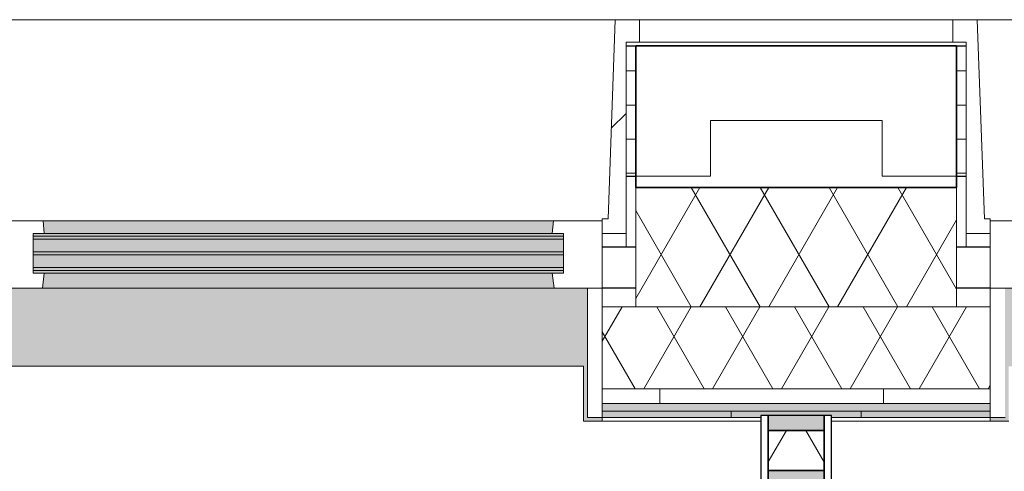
# Model space of a CAD drawing. Extents: x 3176 to 58266, y 1852 to 38199.
# Tile 55 of 256: x 12642 to 13962, y 36007 to 36613. Entities that reach past the tile are written whole.
import ezdxf

# ---------------------------------------------------------------- set-up
doc = ezdxf.new("R2010")
doc.units = 0
doc.header["$LTSCALE"] = 50
doc.layers.get('0').update_dxf_attribs({"linetype": 'CONTINUOUS'})
for name, color, linetype, lineweight in [('Onderlegger 1e verdieping$0$A-DETL-MBND', 8, 'CONTINUOUS', 18), ('Onderlegger 1e verdieping$0$A-GLAZ', 8, 'CONTINUOUS', 25), ('Onderlegger 1e verdieping$0$A-WALL', 8, 'CONTINUOUS', 25), ('Onderlegger 1e verdieping$0$A-WALL-PATT', 8, 'CONTINUOUS', 50), ('Onderlegger 1e verdieping$0$I-WALL', 8, 'CONTINUOUS', 25)]:
    doc.layers.add(name, color=color, linetype=linetype, lineweight=lineweight)
pattern_1 = [(0, (4516.597, 40108.085), (0, 45.688), []), (90, (4516.6, 40108.08), (-105, 45.688), [45.688, -45.688])]
pattern_2 = [(225, (12766.6, 36403.2), (212.132, -212.132), [])]

# ---------------------------------------------------------------- blocks, each defined once
blk = doc.blocks.new('Onderlegger 1e verdieping$0$22_KA_systeempanel_dicht - staal-V113-Plotview 1e Verdieping - schaal 1 op 100')
at = {"layer": 'Onderlegger 1e verdieping$0$A-GLAZ', "lineweight": 18}
h = blk.add_hatch(color=256, dxfattribs=at)
h.paths.add_polyline_path([(-47, -37.5), (-27, -37.5), (-27, 37.5), (-47, 37.5)], flags=0)
h.paths.add_polyline_path([(27, -37.5), (47, -37.5), (47, 37.5), (27, 37.5)], flags=0)
h = blk.add_hatch(dxfattribs=at)
h.set_pattern_fill('FP_141', color=256, style=0, pattern_type=2)
h.set_pattern_definition([(330, (-36035.2, 13683.26), (60, 103.92305), []), (30, (-36035.2, 13683.26), (-60, 103.92305), [])])
h.paths.add_polyline_path([(-27, -37.5), (27, -37.5), (27, 37.5), (-27, 37.5)], flags=0)
at = {"layer": 'Onderlegger 1e verdieping$0$A-GLAZ'}
for p, q in [((47, 47.5), (-47, 47.5)), ((-47, 47.5), (-47, 37.5)), ((47, 37.5), (47, 47.5)), ((-47, 37.5), (47, 37.5)), ((-27, 37.5), (-47, 37.5)), ((-47, 37.5), (-47, -37.5)), ((27, 37.5), (-27, 37.5)), ((-27, 37.5), (-27, -37.5)), ((-27, -37.5), (-27, 37.5)), ((27, -37.5), (27, 37.5)), ((47, 37.5), (27, 37.5)), ((27, 37.5), (27, -37.5)), ((47, -37.5), (47, 37.5)), ((47, -37.5), (-47, -37.5)), ((-47, -37.5), (-47, -47.5)), ((-47, -37.5), (-27, -37.5)), ((-27, -37.5), (27, -37.5)), ((27, -37.5), (47, -37.5)), ((47, -47.5), (47, -37.5)), ((-47, -47.5), (47, -47.5))]:
    blk.add_line(p, q, dxfattribs=at)
blk = doc.blocks.new('Onderlegger 1e verdieping$0$31_KA_Houten kozijn metselwerkgevel met draaiend deel verdieping - 31_KA_Houten kozijn metselwerkgevel met draaiend deel verdieping-V182-Plotview 1e Verdieping - schaal 1 op 100')
at = {"layer": 'Onderlegger 1e verdieping$0$A-GLAZ'}
blk.add_hatch(color=256, dxfattribs=at).paths.add_polyline_path([(631.5, 328.5), (631.5, 255), (-631.5, 255), (-631.5, 328.5), (-656.5, 328.5), (-656.5, 323.5), (-636.5, 323.5), (-636.5, 150), (143, 150), (143, 166), (607, 166), (607, 150), (636.5, 150), (636.5, 323.5), (656.5, 323.5), (656.5, 328.5), (636.5, 328.5)], flags=0)
at = {"layer": 'Onderlegger 1e verdieping$0$A-GLAZ', "lineweight": 18}
h = blk.add_hatch(dxfattribs=at)
h.set_pattern_fill('FP_259', color=256, style=0, pattern_type=2)
h.set_pattern_definition([(225, (14599.93, 36403.2), (212.132, -212.132), [])])
h.paths.add_polyline_path([(656.5, 76.9), (656.5, 56.9), (664.2, 56.9), (673.9, -210.1), (706.5, -210.1), (706.5, -180.1), (688.5, -180.1), (688.5, 76.9)], flags=0)
for p, q in [((656.5, 323.5), (636.5, 323.5)), ((656.5, 328.5), (656.5, 323.5)), ((656.5, 150), (656.5, 323.5)), ((656.5, 150), (607, 150)), ((636.5, 150), (656.5, 150)), ((656.5, 60), (656.5, 150)), ((688.5, 76.9), (688.5, 94.9)), ((656.5, 76.9), (688.5, 76.9)), ((656.5, 56.9), (656.5, 76.9)), ((688.5, 76.9), (688.5, -180.1)), ((591.1, 60), (656.5, 60)), ((664.2, 56.9), (656.5, 56.9)), ((673.9, -210.1), (664.2, 56.9)), ((688.5, -180.1), (706.5, -180.1)), ((706.5, -180.1), (706.5, -210.1)), ((673.9, -210.1), (-673.9, -210.1)), ((706.5, -210.1), (673.9, -210.1))]:
    blk.add_line(p, q, dxfattribs=at)
blk = doc.blocks.new('Onderlegger 1e verdieping$0$31_KA_Houten kozijn metselwerkgevel met draaiend deel verdieping - 31_KA_Houten kozijn metselwerkgevel met draaiend deel verdieping-V183-Plotview 1e Verdieping - schaal 1 op 100')
at = {"layer": 'Onderlegger 1e verdieping$0$A-GLAZ'}
blk.add_hatch(color=256, dxfattribs=at).paths.add_polyline_path([(631.5, 328.5), (631.5, 255), (-631.5, 255), (-631.5, 328.5), (-656.5, 328.5), (-656.5, 323.5), (-636.5, 323.5), (-636.5, 150), (143, 150), (143, 166), (607, 166), (607, 150), (636.5, 150), (636.5, 323.5), (656.5, 323.5), (656.5, 328.5), (636.5, 328.5)], flags=0)
at = {"layer": 'Onderlegger 1e verdieping$0$A-GLAZ', "lineweight": 18}
h = blk.add_hatch(dxfattribs=at)
h.set_pattern_fill('FP_260', color=256, style=0, pattern_type=2)
h.set_pattern_definition(pattern_2)
h.paths.add_polyline_path([(607, 150), (591.8, 150), (589.5, 129.8), (604.5, 129.8), (604.5, 77), (589.5, 77), (591.1, 60), (656.5, 60), (656.5, 150)], flags=0)
h.paths.add_polyline_path([(-656.5, 150), (-656.5, 60), (-591.1, 60), (-589.5, 77), (-604.5, 77), (-604.5, 129.8), (-589.5, 129.8), (-591.8, 150)], flags=0)
at = {"layer": 'Onderlegger 1e verdieping$0$A-GLAZ'}
h = blk.add_hatch(color=256, dxfattribs=at)
h.paths.add_polyline_path([(170, 150), (152.5, 150), (152.5, 129.8), (170, 129.8), (170, 145.8)], flags=0)
h.paths.add_polyline_path([(-591.8, 150), (-589.5, 129.8), (92, 129.8), (94.3, 150), (-589.5, 150)], flags=0)
h.paths.add_polyline_path([(591.8, 150), (580, 150), (580, 129.8), (589.5, 129.8), (591.3, 145.8)], flags=0)
h = blk.add_hatch(color=256, dxfattribs=at)
h.paths.add_polyline_path([(92, 129.8), (-604.5, 129.8), (-604.5, 126.3), (107, 126.3), (107, 129.8), (94.3, 129.8)], flags=0)
h.paths.add_polyline_path([(604.5, 129.8), (580, 129.8), (580, 99), (569.5, 99), (567.9, 77), (604.5, 77)], flags=0)
h.paths.add_polyline_path([(170, 129.8), (152.5, 129.8), (152.5, 114), (165, 114), (165, 99), (170, 99), (170, 126.3)], flags=0)
h.paths.add_polyline_path([(-311, 122.3), (-604.5, 122.3), (-604.5, 105.3), (107, 105.3), (107, 122.3), (-44.4, 122.3)], flags=0)
h.paths.add_polyline_path([(-311, 101.3), (-604.5, 101.3), (-604.5, 84.3), (107, 84.3), (107, 101.3), (-44.4, 101.3)], flags=0)
h.paths.add_polyline_path([(174, 99), (174, 77), (182.1, 77), (180.5, 99)], flags=0)
h.paths.add_polyline_path([(-594.4, 80.3), (-604.5, 80.3), (-604.5, 77), (107, 77), (107, 80.3), (-591.8, 80.3)], flags=0)
at = {"layer": 'Onderlegger 1e verdieping$0$A-GLAZ', "lineweight": 18}
h = blk.add_hatch(dxfattribs=at)
h.set_pattern_fill('FP_260', color=256, style=0, pattern_type=2)
h.set_pattern_definition(pattern_2)
h.paths.add_polyline_path([(-656.5, 76.9), (-688.5, 76.9), (-688.5, -180.1), (-706.5, -180.1), (-706.5, -210.1), (-673.9, -210.1), (-664.2, 56.9), (-656.5, 56.9)], flags=0)
at = {"layer": 'Onderlegger 1e verdieping$0$A-GLAZ'}
h = blk.add_hatch(color=256, dxfattribs=at)
h.paths.add_polyline_path([(589.5, 77), (174, 77), (174, 60), (591.1, 60)], flags=0)
h.paths.add_polyline_path([(92, 77), (-589.5, 77), (-591.1, 60), (93.6, 60), (93.1, 65.7)], flags=0)
at = {"layer": 'Onderlegger 1e verdieping$0$A-GLAZ', "lineweight": 18}
for p, q in [((-656.5, 323.5), (-656.5, 328.5)), ((-636.5, 323.5), (-656.5, 323.5)), ((-656.5, 323.5), (-656.5, 150)), ((-636.5, 150), (-636.5, 323.5)), ((-656.5, 150), (-636.5, 150)), ((-591.8, 150), (-656.5, 150)), ((-656.5, 150), (-656.5, 60)), ((94.3, 150), (-591.8, 150)), ((-589.5, 129.8), (-591.8, 150)), ((94.3, 150), (92, 129.8)), ((143, 150), (94.3, 150)), ((-604.5, 126.3), (-604.5, 129.8)), ((-604.5, 129.8), (-589.5, 129.8)), ((-604.5, 105.3), (-604.5, 122.3)), ((-589.5, 129.8), (92, 129.8)), ((92, 129.8), (107, 129.8)), ((107, 129.8), (107, 126.3)), ((107, 122.3), (107, 105.3)), ((-688.5, 94.9), (-688.5, 76.9)), ((-604.5, 84.3), (-604.5, 101.3)), ((107, 101.3), (107, 84.3)), ((-604.5, 77), (-604.5, 80.3)), ((107, 80.3), (107, 77)), ((-656.5, 76.9), (-688.5, 76.9)), ((-688.5, 76.9), (-688.5, -180.1)), ((-656.5, 56.9), (-656.5, 76.9)), ((-589.5, 77), (-604.5, 77)), ((-591.1, 60), (-589.5, 77)), ((92, 77), (-589.5, 77)), ((107, 77), (92, 77)), ((92, 77), (93.6, 60)), ((-673.9, -210.1), (-664.2, 56.9)), ((-664.2, 56.9), (-656.5, 56.9)), ((-656.5, 60), (-591.1, 60)), ((-591.1, 60), (93.6, 60)), ((93.6, 60), (174, 60)), ((-688.5, -180.1), (-706.5, -180.1)), ((-706.5, -180.1), (-706.5, -210.1)), ((-706.5, -210.1), (-673.9, -210.1)), ((673.9, -210.1), (-673.9, -210.1))]:
    blk.add_line(p, q, dxfattribs=at)
blk = doc.blocks.new('Onderlegger 1e verdieping$0$31_KA_Houten kozijn metselwerkgevel triple glas - Type-9950171-Plotview 1e Verdieping - schaal 1 op 100')
at = {"layer": 'Onderlegger 1e verdieping$0$A-GLAZ'}
for points in [[(64.3, 0), (0, 0), (0, -4), (711.5, -4), (711.5, 0), (330.9, 0)], [(711.5, -21), (0, -21), (0, -25), (711.5, -25)], [(597.4, -42), (0, -42), (0, -46), (711.5, -46), (711.5, -42)]]:
    blk.add_hatch(color=256, dxfattribs=at).paths.add_polyline_path(points, flags=0)
at = {"layer": 'Onderlegger 1e verdieping$0$A-GLAZ', "lineweight": 18}
for p, q in [((711.5, 0), (0, 0)), ((0, 0), (0, -4)), ((711.5, -4), (711.5, 0)), ((0, -4), (711.5, -4)), ((711.5, -21), (0, -21)), ((0, -21), (0, -25)), ((0, -25), (711.5, -25)), ((711.5, -25), (711.5, -21)), ((711.5, -42), (0, -42)), ((0, -42), (0, -46)), ((0, -46), (711.5, -46)), ((711.5, -46), (711.5, -42))]:
    blk.add_line(p, q, dxfattribs=at)
blk = doc.blocks.new('Onderlegger 1e verdieping$0$31_KA_Dubbel houten kozijn metselwerkgevel met draaiend deel begane grond - 31_KA_Dubbel houten kozijn metselwerkgevel met draaiend deel begane grond-V275-Plotview 1e Verdieping - schaal 1 op 100')
at = {"layer": 'Onderlegger 1e verdieping$0$A-DETL-MBND'}
for points in [[(-952.2, 323.6), (-1125, 323.5), (-1125, 315), (-952.2, 315), (-952.2, 323.5)], [(-792.3, 323.6), (-817.3, 323.6), (-817.3, 321), (-912.3, 321), (-912.3, 323.6), (-952.2, 323.6), (-952.2, 315), (-777.8, 315), (-777.8, 323.6)], [(-604.7, 323.6), (-777.5, 323.5), (-777.5, 315), (-604.7, 315), (-604.7, 323.5)]]:
    blk.add_hatch(color=256, dxfattribs=at).paths.add_polyline_path(points, flags=0)
for p, q in [((-1125, 323.6), (-952.2, 323.6)), ((-952.2, 323.6), (-912.3, 323.6)), ((-952.2, 315), (-952.2, 323.6)), ((-817.3, 323.6), (-777.8, 323.6)), ((-777.8, 323.6), (-777.8, 315)), ((-777.5, 323.6), (-604.7, 323.6)), ((-777.5, 315), (-777.5, 323.6)), ((-636.7, -179.9), (-1093, -179.9)), ((-654.6, -209.9), (-1075.1, -209.9)), ((-654.6, -210), (-1075.1, -210))]:
    blk.add_line(p, q, dxfattribs=at)
blk = doc.blocks.new('Onderlegger 1e verdieping$0$vensterbank tweede verdieping1 - vensterbank tweede verdieping-12034844-Plotview 1e Verdieping - schaal 1 op 100')
at = {"layer": 'Onderlegger 1e verdieping$0$A-GLAZ', "lineweight": 18}
for p, q in [((13398.1, 36148.2), (12135.1, 36148.2)), ((13398.1, 36074.7), (13398.1, 36148.2)), ((13635.8, 36074.7), (13398.1, 36074.7)), ((13968.4, 36074.7), (13730.8, 36074.7))]:
    blk.add_line(p, q, dxfattribs=at)
blk = doc.blocks.new('Onderlegger 1e verdieping')
at = {"layer": 'Onderlegger 1e verdieping$0$A-WALL-PATT', "lineweight": 18}
h = blk.add_hatch(dxfattribs=at)
h.set_pattern_fill('FP_2', color=256, angle=45, style=0, pattern_type=2)
h.set_pattern_definition([(45, (400, -4e-13), (-565.685, 565.685), []), (45, (600, -6e-13), (-565.685, 565.685), [])])
h.paths.add_polyline_path([(4731.8, 36403.2), (4731.8, 36578.2), (4516.6, 36578.2), (4516.6, 36478.2), (4631.8, 36478.2), (4631.8, 36403.2)], flags=0)
h.paths.add_polyline_path([(6146.4, 36403.2), (6234.8, 36403.2), (6234.8, 36478.2), (6465.1, 36478.2), (6465.1, 36403.2), (6565.1, 36403.2), (6565.1, 36578.2), (6134.8, 36578.2), (6134.8, 36403.2)], flags=0)
h.paths.add_polyline_path([(8012.5, 36403.2), (8068.1, 36403.2), (8068.1, 36478.2), (8298.4, 36478.2), (8298.4, 36403.2), (8398.4, 36403.2), (8398.4, 36578.2), (7968.1, 36578.2), (7968.1, 36403.2)], flags=0)
h.paths.add_polyline_path([(9878.6, 36403.2), (9901.4, 36403.2), (9901.4, 36478.2), (10131.8, 36478.2), (10131.8, 36403.2), (10231.8, 36403.2), (10231.8, 36578.2), (9801.4, 36578.2), (9801.4, 36403.2)], flags=0)
h.paths.add_polyline_path([(11634.8, 36403.2), (11734.8, 36403.2), (11734.8, 36478.2), (11965.1, 36478.2), (11965.1, 36403.2), (12065.1, 36403.2), (12065.1, 36578.2), (11634.8, 36578.2)], flags=0)
h.paths.add_polyline_path([(13568.1, 36403.2), (13568.1, 36478.2), (13798.4, 36478.2), (13798.4, 36403.2), (13898.4, 36403.2), (13898.4, 36578.2), (13468.1, 36578.2), (13468.1, 36403.2)], flags=0)
h.paths.add_polyline_path([(15631.8, 36403.2), (15731.8, 36403.2), (15731.8, 36578.2), (15301.4, 36578.2), (15301.4, 36403.2), (15401.4, 36403.2), (15401.4, 36478.2), (15631.8, 36478.2)], flags=0)
h.paths.add_polyline_path([(17465.1, 36403.2), (17565.1, 36403.2), (17565.1, 36578.2), (17134.8, 36578.2), (17134.8, 36403.2), (17234.8, 36403.2), (17234.8, 36478.2), (17465.1, 36478.2)], flags=0)
h.paths.add_polyline_path([(19068.1, 36403.2), (19068.1, 36478.2), (19642.3, 36478.2), (19642.3, 36578.2), (18968.1, 36578.2), (18968.1, 36403.2)], flags=0)
h.paths.add_polyline_path([(19742.3, 36478.2), (21286.6, 36478.2), (21286.6, 36578.2), (19742.3, 36578.2), (19742.3, 36508.6)], flags=0)
h = blk.add_hatch(dxfattribs=at)
h.set_pattern_fill('FP_4', color=256, style=0, pattern_type=2)
h.set_pattern_definition(pattern_1)
h.paths.add_polyline_path([(12065.1, 36403.2), (12078.1, 36403.2), (12078.1, 36578.2), (12065.1, 36578.2), (12065.1, 36478.2)], flags=0)
h.paths.add_polyline_path([(13455.1, 36403.2), (13468.1, 36403.2), (13468.1, 36578.2), (13455.1, 36578.2), (13455.1, 36478.2)], flags=0)
h = blk.add_hatch(dxfattribs=at)
h.set_pattern_fill('FP_4', color=256, style=0, pattern_type=2)
h.set_pattern_definition(pattern_1)
h.paths.add_polyline_path([(13911.4, 36403.2), (13911.4, 36578.2), (13898.4, 36578.2), (13898.4, 36403.2)], flags=0)
h.paths.add_polyline_path([(15288.4, 36403.2), (15301.4, 36403.2), (15301.4, 36578.2), (15288.4, 36578.2), (15288.4, 36478.2)], flags=0)
h = blk.add_hatch(dxfattribs=at)
h.set_pattern_fill('FP_3', color=256, angle=60, style=0, pattern_type=2)
h.set_pattern_definition([(240, (12901.59, 36538.2), (46.182, -80.0104), []), (300, (12809.19, 36538.2), (92.382, -0.0104), [])])
h.paths.add_polyline_path([(4516.6, 36228.2), (4731.8, 36228.2), (4731.8, 36388.2), (4516.6, 36388.2)], flags=0)
h.paths.add_polyline_path([(6565.1, 36228.2), (6565.1, 36388.2), (6134.8, 36388.2), (6134.8, 36228.2), (6413, 36228.2)], flags=0)
h.paths.add_polyline_path([(7968.1, 36228.2), (8398.4, 36228.2), (8398.4, 36388.2), (7968.1, 36388.2), (7968.1, 36374.5)], flags=0)
h.paths.add_polyline_path([(10145.2, 36228.2), (10231.8, 36228.2), (10231.8, 36388.2), (9801.4, 36388.2), (9801.4, 36228.2), (9878.6, 36228.2)], flags=0)
h.paths.add_polyline_path([(11634.8, 36228.2), (12065.1, 36228.2), (12065.1, 36388.2), (11634.8, 36388.2), (11634.8, 36374.5)], flags=0)
h.paths.add_polyline_path([(13610.8, 36228.2), (13898.4, 36228.2), (13898.4, 36388.2), (13468.1, 36388.2), (13468.1, 36228.2)], flags=0)
h.paths.add_polyline_path([(15301.4, 36228.2), (15731.8, 36228.2), (15731.8, 36388.2), (15301.4, 36388.2), (15301.4, 36374.5)], flags=0)
h.paths.add_polyline_path([(17134.8, 36228.2), (17565.1, 36228.2), (17565.1, 36388.2), (17134.8, 36388.2), (17134.8, 36374.5)], flags=0)
h.paths.add_polyline_path([(19209, 36228.2), (19642.3, 36228.2), (19642.3, 36388.2), (18968.1, 36388.2), (18968.1, 36228.2)], flags=0)
h.paths.add_polyline_path([(19742.3, 36228.2), (21286.6, 36228.2), (21286.6, 36388.2), (19742.3, 36388.2), (19742.3, 36281.6)], flags=0)
h = blk.add_hatch(dxfattribs=at)
h.set_pattern_fill('FP_324', color=256, angle=-300, style=0, pattern_type=2)
h.set_pattern_definition([(240, (11671.6, 36188.2), (46.182, -80.0104), []), (300, (11579.2, 36188.2), (92.382, -0.0104), [])])
h.paths.add_polyline_path([(18942.4, 36118.2), (19086.6, 36118.2), (19086.6, 36228.2), (18923.1, 36228.2), (18923.1, 36118.2)], flags=0)
h.paths.add_polyline_path([(17342.9, 36118.2), (17610.1, 36118.2), (17609.5, 36228.2), (17089.8, 36228.2), (17089.8, 36118.2)], flags=0)
h.paths.add_polyline_path([(15776.8, 36118.2), (15776.8, 36228.2), (15256.4, 36228.2), (15256.4, 36118.2)], flags=0)
h.paths.add_polyline_path([(13610.8, 36118.2), (13943.4, 36118.2), (13943.4, 36228.2), (13423.1, 36228.2), (13423.1, 36118.2)], flags=0)
h.paths.add_polyline_path([(11589.8, 36118.2), (12110.1, 36118.2), (12110.1, 36228.2), (11589.8, 36228.2), (11589.8, 36160.9)], flags=0)
h.paths.add_polyline_path([(9756.4, 36118.2), (10276.8, 36118.2), (10276.8, 36228.2), (9756.4, 36228.2), (9756.4, 36160.9)], flags=0)
h.paths.add_polyline_path([(8443.4, 36118.2), (8443.4, 36228.2), (7923.1, 36228.2), (7923.1, 36118.2)], flags=0)
h.paths.add_polyline_path([(6089.8, 36118.2), (6610.1, 36118.2), (6610.1, 36228.2), (6089.8, 36228.2), (6089.8, 36160.9)], flags=0)
h.paths.add_polyline_path([(4776.8, 36118.2), (4776.8, 36228.2), (4256.6, 36228.2), (4256.6, 36118.2), (4546.9, 36118.2)], flags=0)
h = blk.add_hatch(dxfattribs=at)
h.set_pattern_fill('FP_323', color=256, style=0, pattern_type=2)
h.set_pattern_definition([(90, (0, 0), (-300, 2e-14), [])])
h.paths.add_polyline_path([(18942.4, 36098.2), (19086.6, 36098.2), (19086.6, 36118.2), (18923.1, 36118.2), (18923.1, 36098.2)], flags=0)
h.paths.add_polyline_path([(17089.8, 36098.2), (17610.1, 36098.2), (17610.1, 36118.2), (17089.8, 36118.2)], flags=0)
h.paths.add_polyline_path([(15776.8, 36098.2), (15776.8, 36118.2), (15256.4, 36118.2), (15256.4, 36098.2)], flags=0)
h.paths.add_polyline_path([(13943.4, 36098.2), (13943.4, 36118.2), (13423.1, 36118.2), (13423.1, 36098.2), (13610.8, 36098.2)], flags=0)
h.paths.add_polyline_path([(12110.1, 36098.2), (12110.1, 36118.2), (11589.8, 36118.2), (11589.8, 36098.2), (12011.2, 36098.2)], flags=0)
h.paths.add_polyline_path([(9878.6, 36098.2), (10276.8, 36098.2), (10276.8, 36118.2), (9756.4, 36118.2), (9756.4, 36098.2)], flags=0)
h.paths.add_polyline_path([(8443.4, 36098.2), (8443.4, 36118.2), (7923.1, 36118.2), (7923.1, 36098.2)], flags=0)
h.paths.add_polyline_path([(6089.8, 36098.2), (6610.1, 36098.2), (6610.1, 36118.2), (6089.8, 36118.2)], flags=0)
h.paths.add_polyline_path([(4776.8, 36098.2), (4776.8, 36118.2), (4256.6, 36118.2), (4256.6, 36098.2), (4546.9, 36098.2)], flags=0)
h = blk.add_hatch(dxfattribs=at)
h.set_pattern_fill('FP_80', color=256, style=0, pattern_type=2)
h.set_pattern_definition([(0, (0, 0), (406.4, 101.6), [33.528, -271.272, 33.528, -271.272, -1625.6]), (0, (0, 0), (406.4, 101.6), [-609.6, 33.528, -576.072, 33.528, -271.272, -711.2]), (0, (0, 0), (406.4, 101.6), [-1524, 33.528, -169.672, 33.528, -474.472]), (120, (152.4, 50.8), (-291.18818, 301.15272), [33.528, -271.272, 33.528, -271.272, -1625.6]), (120, (152.4, 50.8), (-291.18818, 301.15272), [-609.6, 33.528, -576.072, 33.528, -271.272, -711.2]), (120, (152.4, 50.8), (-291.18818, 301.15272), [-1524, 33.528, -169.672, 33.528, -474.472]), (240, (203.2, 254), (-115.21182, -402.75272), [33.528, -271.272, 33.528, -271.272, -1625.6]), (240, (203.2, 254), (-115.21182, -402.75272), [-609.6, 33.528, -576.072, 33.528, -271.272, -711.2]), (240, (203.2, 254), (-115.21182, -402.75272), [-1524, 33.528, -169.672, 33.528, -474.472])])
h.paths.add_polyline_path([(19086.6, 36088.2), (19086.6, 36098.2), (18923.1, 36098.2), (18923.1, 36088.2), (18942.4, 36088.2)], flags=0)
h.paths.add_polyline_path([(17610.1, 36088.2), (17610.1, 36098.2), (17089.8, 36098.2), (17089.8, 36088.2), (17342.9, 36088.2)], flags=0)
h.paths.add_polyline_path([(15776.8, 36088.2), (15776.8, 36098.2), (15256.4, 36098.2), (15256.4, 36088.2)], flags=0)
h.paths.add_polyline_path([(13423.1, 36088.2), (13943.4, 36088.2), (13943.4, 36098.2), (13423.1, 36098.2)], flags=0)
h.paths.add_polyline_path([(12110.1, 36088.2), (12110.1, 36098.2), (11589.8, 36098.2), (11589.8, 36088.2), (12011.2, 36088.2)], flags=0)
h.paths.add_polyline_path([(9756.4, 36088.2), (10276.8, 36088.2), (10276.8, 36098.2), (9756.4, 36098.2)], flags=0)
h.paths.add_polyline_path([(7923.1, 36088.2), (8443.4, 36088.2), (8443.4, 36098.2), (7923.1, 36098.2)], flags=0)
h.paths.add_polyline_path([(6610.1, 36088.2), (6610.1, 36098.2), (6089.8, 36098.2), (6089.8, 36088.2)], flags=0)
h.paths.add_polyline_path([(4776.8, 36088.2), (4776.8, 36098.2), (4256.6, 36098.2), (4256.6, 36088.2), (4546.9, 36088.2)], flags=0)
at = {"layer": 'Onderlegger 1e verdieping$0$A-WALL'}
for p, q in [((13455.1, 36578.2), (13468.1, 36578.2)), ((13898.4, 36578.2), (13911.4, 36578.2)), ((13455.1, 36403.2), (13468.1, 36403.2)), ((13898.4, 36403.2), (13911.4, 36403.2)), ((13468.1, 36308.3), (13423.1, 36308.3)), ((13943.4, 36308.3), (13898.4, 36308.3)), ((13468.1, 36253.2), (13423.1, 36253.2)), ((13943.4, 36253.2), (13898.4, 36253.2))]:
    blk.add_line(p, q, dxfattribs=at)
at = {"layer": 'Onderlegger 1e verdieping$0$A-WALL', "lineweight": 35}
for p, q in [((13898.4, 36578.2), (13468.1, 36578.2)), ((13468.1, 36578.2), (13468.1, 36388.2)), ((13898.4, 36388.2), (13898.4, 36578.2)), ((13898.4, 36388.2), (13468.1, 36388.2))]:
    blk.add_line(p, q, dxfattribs=at)
at = {"layer": 'Onderlegger 1e verdieping$0$A-WALL', "lineweight": 18}
for p, q in [((13568.1, 36478.2), (13568.1, 36403.2)), ((13798.4, 36478.2), (13568.1, 36478.2)), ((13798.4, 36403.2), (13798.4, 36478.2)), ((13468.1, 36403.2), (13568.1, 36403.2)), ((13798.4, 36403.2), (13898.4, 36403.2)), ((13468.1, 36388.2), (13468.1, 36228.2)), ((13898.4, 36228.2), (13898.4, 36388.2))]:
    blk.add_line(p, q, dxfattribs=at)
at = {"layer": 'Onderlegger 1e verdieping$0$I-WALL', "lineweight": 18}
for p, q in [((13943.4, 36228.2), (13423.1, 36228.2)), ((13943.4, 36118.2), (13423.1, 36118.2)), ((13943.4, 36098.2), (13423.1, 36098.2)), ((13423.1, 36088.2), (13943.4, 36088.2))]:
    blk.add_line(p, q, dxfattribs=at)
at = {"layer": 'Onderlegger 1e verdieping$0$A-GLAZ', "rotation": 180}
for name, p in [('Onderlegger 1e verdieping$0$31_KA_Houten kozijn metselwerkgevel met draaiend deel verdieping - 31_KA_Houten kozijn metselwerkgevel met draaiend deel verdieping-V183-Plotview 1e Verdieping - schaal 1 op 100', (12766.6, 36403.2)), ('Onderlegger 1e verdieping$0$31_KA_Houten kozijn metselwerkgevel met draaiend deel verdieping - 31_KA_Houten kozijn metselwerkgevel met draaiend deel verdieping-V182-Plotview 1e Verdieping - schaal 1 op 100', (14599.9, 36403.2)), ('Onderlegger 1e verdieping$0$31_KA_Houten kozijn metselwerkgevel triple glas - Type-9950171-Plotview 1e Verdieping - schaal 1 op 100', (13371.1, 36276.9))]:
    blk.add_blockref(name, p, dxfattribs=at)
at = {"layer": 'Onderlegger 1e verdieping$0$A-GLAZ', "lineweight": 18}
for name, p, rotation in [('Onderlegger 1e verdieping$0$31_KA_Dubbel houten kozijn metselwerkgevel met draaiend deel begane grond - 31_KA_Dubbel houten kozijn metselwerkgevel met draaiend deel begane grond-V275-Plotview 1e Verdieping - schaal 1 op 100', (12818.4, 36403.2), 180), ('Onderlegger 1e verdieping$0$22_KA_systeempanel_dicht - staal-V113-Plotview 1e Verdieping - schaal 1 op 100', (13683.3, 36035.2), 90)]:
    blk.add_blockref(name, p, dxfattribs=dict(at, rotation=rotation))
at = {"layer": 'Onderlegger 1e verdieping$0$A-GLAZ'}
blk.add_blockref('Onderlegger 1e verdieping$0$vensterbank tweede verdieping1 - vensterbank tweede verdieping-12034844-Plotview 1e Verdieping - schaal 1 op 100', (0, 0), dxfattribs=at)

msp = doc.modelspace()

# ---------------------------------------------------------------- block references
msp.add_blockref('Onderlegger 1e verdieping', (0, 0))

doc.saveas('drawing.dxf')
